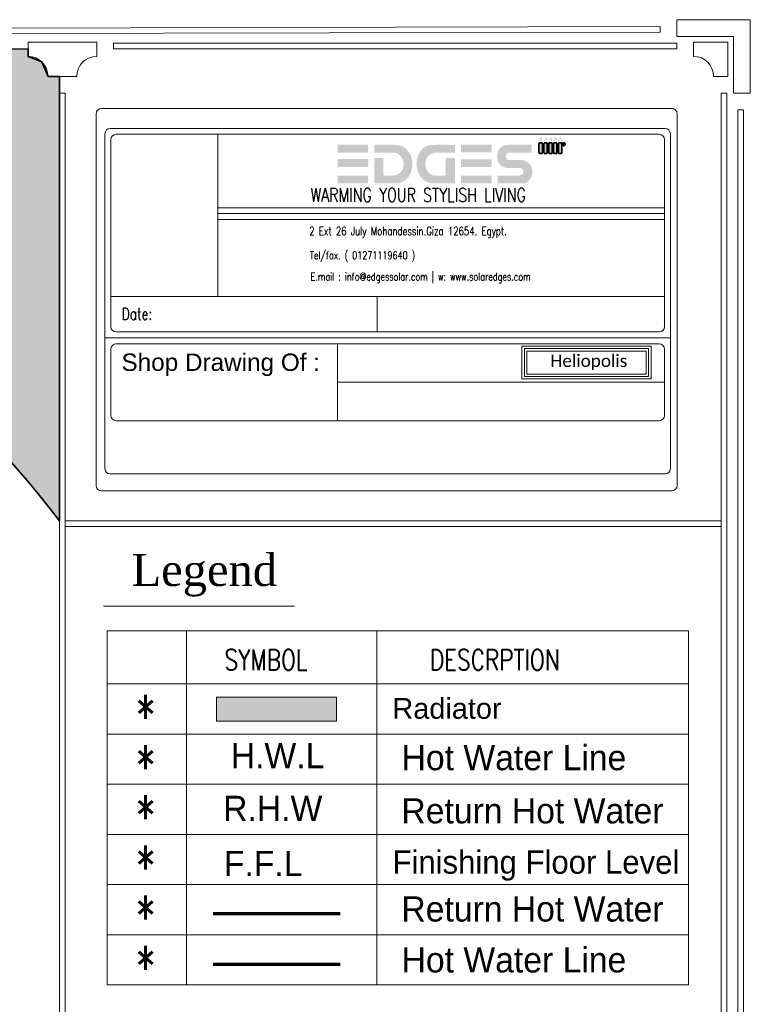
# Model space of a CAD drawing. Header units: metres. Extents: x -710577 to 709766, y -710660 to 709683.
# Tile 55 of 70: x -410.92 to -404.32, y -462.52 to -453.63. Entities that reach past the tile are written whole.
import ezdxf
from ezdxf.enums import TextEntityAlignment as Align

# ---------------------------------------------------------------- set-up
doc = ezdxf.new("R2010")
doc.units = ezdxf.units.M
doc.header["$LTSCALE"] = 50
doc.header["$MEASUREMENT"] = 0
doc.layers.add('500 LEGEND$0$A-TXT-35', color=3, linetype='Continuous', lineweight=35)
doc.layers.add('Samrt Heat', color=1, linetype='Continuous')
doc.styles.add('ARABY', font='xarb.shx')
doc.styles.add('Century Gothic', font='GOTHIC.TTF')
doc.styles.add('HPB06', font='romans.shx', dxfattribs={"width": 0.7})
doc.styles.add('SIMPLEX', font='SIMPLEX.SHX', dxfattribs={"width": 0.8, "height": 250})
doc.styles.get("Standard").update_dxf_attribs({"font": 'arial.ttf'})
doc.styles.add('TIMES', font='times.ttf')
doc.styles.add('TITLE-1', font='ROMANC.SHX', dxfattribs={"width": 0.75})

msp = doc.modelspace()

# ---------------------------------------------------------------- hatches: boundary and pattern name
at = {"lineweight": 0, "ltscale": 1000}
h = msp.add_hatch(color=256, dxfattribs=at)
h.dxf.hatch_style = 1
h.set_gradient(color1=(255, 0, 0), one_color=1, tint=1, name='CYLINDER')
h.paths.add_polyline_path([(-409.146987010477, -459.9672499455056), (-408.0630218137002, -459.9672499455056), (-408.0630218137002, -459.7504569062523), (-409.146987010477, -459.7504569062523)])
at = {"layer": '500 LEGEND$0$A-TXT-35'}
h = msp.add_hatch(color=1, dxfattribs=at)
h.dxf.hatch_style = 1
edge = h.paths.add_edge_path()
edge.add_line((-410.5631943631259, -454.1382918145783), (-410.6678424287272, -454.1382918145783))
edge.add_line((-410.6678424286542, -454.1382918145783), (-410.7239760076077, -454.0075043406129))
edge.add_line((-410.7239760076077, -454.0075043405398), (-410.8482722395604, -453.957862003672))
edge.add_line((-410.8482722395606, -453.9578620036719), (-410.8482722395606, -453.8892968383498))
edge.add_line((-410.8482722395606, -453.8892968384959), (-419.0737992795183, -453.9124420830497))
edge.add_arc((-419.1830210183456, -464.7873742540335), 10.87548063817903, 37.5715314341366, 89.4245725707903, ccw=False)
edge.add_line((-410.5631943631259, -458.1560344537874), (-410.5631943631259, -454.1382918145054))
h = msp.add_hatch(color=1, dxfattribs=at)
h.dxf.hatch_style = 1
h.paths.add_polyline_path([(-406.2010811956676, -454.7447077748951, 0.2419590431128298), (-406.2047255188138, -454.7386047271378, 0.007460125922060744), (-406.2281611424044, -454.7385788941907, 0.2942628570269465), (-406.2321100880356, -454.7454035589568), (-406.2321100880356, -454.8288426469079, 0.2684627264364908), (-406.2281611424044, -454.8349715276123, 0.007460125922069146), (-406.2047255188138, -454.8349456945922, 0.2419590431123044), (-406.2010811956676, -454.8288426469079)])
h.paths.add_polyline_path([(-406.1569941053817, -454.7447077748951, 0.2419590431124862), (-406.1606384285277, -454.7386047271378, 0.007460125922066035), (-406.1840740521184, -454.7385788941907, 0.2942628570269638), (-406.1880229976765, -454.7454035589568), (-406.1880229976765, -454.8288426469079, 0.2684627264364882), (-406.1840740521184, -454.8349715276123, 0.007460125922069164), (-406.1606384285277, -454.8349456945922, 0.2419590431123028), (-406.1569941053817, -454.8288426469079)])
h.paths.add_polyline_path([(-406.1132116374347, -454.7447077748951, 0.241959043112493), (-406.1168559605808, -454.7386047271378, 0.007460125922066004), (-406.1402915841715, -454.7385788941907, 0.2942628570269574), (-406.1442405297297, -454.7454035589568), (-406.1442405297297, -454.8288426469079, 0.2684627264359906), (-406.1402915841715, -454.8349715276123, 0.007460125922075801), (-406.1168559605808, -454.8349456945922, 0.2419590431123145), (-406.1132116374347, -454.8288426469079)])
h.paths.add_polyline_path([(-406.0702815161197, -454.7447077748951, 0.241959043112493), (-406.0739258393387, -454.7386047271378, 0.007460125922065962), (-406.0973614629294, -454.7385788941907, 0.2942628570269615), (-406.1013104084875, -454.7454035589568), (-406.1013104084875, -454.8288426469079, 0.2684627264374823), (-406.0973614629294, -454.8349715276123, 0.007460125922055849), (-406.0739258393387, -454.8349456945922, 0.2419590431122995), (-406.0702815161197, -454.8288426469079)])
h.paths.add_polyline_path([(-406.0248178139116, -454.7447077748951, 0.2419590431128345), (-406.0284621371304, -454.7386047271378, 0.007460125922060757), (-406.0518977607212, -454.7385788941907, 0.2942628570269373), (-406.0558467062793, -454.7454035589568), (-406.0558467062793, -454.8288426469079, 0.2684627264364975), (-406.0518977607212, -454.8349715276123, 0.00746012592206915), (-406.0284621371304, -454.8349456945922, 0.2419590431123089), (-406.0248178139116, -454.8288426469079)])
h.paths.add_polyline_path([(-406.0145583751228, -454.7381655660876), (-406.0145583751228, -454.7645313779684, 1.381613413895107)])
h.paths.add_polyline_path([(-406.0326534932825, -454.6958575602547, -0.1021289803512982), (-406.0343848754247, -454.6847563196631, -0.2592534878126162), (-406.0398476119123, -454.6911947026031, 0.4086357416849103), (-406.0471355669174, -454.6989930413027, 0.001163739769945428), (-406.0469557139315, -454.7057516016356, -0.3009393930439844), (-406.0492156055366, -454.7093908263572, -0.840465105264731), (-406.0524676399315, -454.7046717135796, 0.1776207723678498), (-406.0561516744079, -454.7107761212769, 0.5525941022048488), (-406.0448983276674, -454.719374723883, -0.3086775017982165), (-406.0449695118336, -454.7114090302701, 0.05848624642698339), (-406.0412082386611, -454.704059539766, -0.2927815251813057), (-406.0376111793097, -454.7110667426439, -0.1382330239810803), (-406.0340219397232, -454.7194430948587, 0.8297623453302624), (-406.0306526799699, -454.7216864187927, 0.3341058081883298), (-406.0246148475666, -454.7098719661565, 0.09025619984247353)])
h.paths.add_polyline_path([(-406.0781171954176, -454.6958575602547, -0.1021289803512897), (-406.079848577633, -454.6847563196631, -0.2592534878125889), (-406.0853113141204, -454.6911947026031, 0.4086357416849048), (-406.0925992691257, -454.6989930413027, 0.001163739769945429), (-406.0924194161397, -454.7057516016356, -0.3009393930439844), (-406.0946793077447, -454.7093908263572, -0.8404651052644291), (-406.0979313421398, -454.7046717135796, 0.177620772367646), (-406.1016153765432, -454.7107761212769, 0.5525941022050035), (-406.0903620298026, -454.719374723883, -0.3086775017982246), (-406.090433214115, -454.7114090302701, 0.05848624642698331), (-406.0866719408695, -454.704059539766, -0.2927815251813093), (-406.083074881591, -454.7110667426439, -0.138233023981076), (-406.0794856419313, -454.7194430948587, 0.8297623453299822), (-406.0761163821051, -454.7216864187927, 0.3341058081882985), (-406.0700785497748, -454.7098719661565, 0.09025619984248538)])
h.paths.add_polyline_path([(-406.1210473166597, -454.6958575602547, -0.1021289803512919), (-406.122778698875, -454.6847563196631, -0.2592534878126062), (-406.1282414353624, -454.6911947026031, 0.4086357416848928), (-406.1355293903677, -454.6989930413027, 0.001163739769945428), (-406.1353495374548, -454.7057516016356, -0.3009393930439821), (-406.1376094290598, -454.7093908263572, -0.8404651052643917), (-406.1408614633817, -454.7046717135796, 0.1776207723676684), (-406.1445454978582, -454.7107761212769, 0.5525941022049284), (-406.1332921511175, -454.719374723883, -0.3086775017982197), (-406.133363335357, -454.7114090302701, 0.05848624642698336), (-406.1296020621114, -454.704059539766, -0.292781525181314), (-406.1260050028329, -454.7110667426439, -0.1382330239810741), (-406.1224157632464, -454.7194430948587, 0.8297623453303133), (-406.1190465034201, -454.7216864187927, 0.3341058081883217), (-406.1130086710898, -454.7098719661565, 0.09025619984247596)])
h.paths.add_polyline_path([(-406.1648297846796, -454.6958575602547, -0.1021289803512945), (-406.1665611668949, -454.6847563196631, -0.2592534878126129), (-406.1720239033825, -454.6911947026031, 0.4086357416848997), (-406.1793118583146, -454.6989930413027, 0.001163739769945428), (-406.1791320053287, -454.7057516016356, -0.3009393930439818), (-406.1813918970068, -454.7093908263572, -0.8404651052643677), (-406.1846439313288, -454.7046717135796, 0.1776207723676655), (-406.1883279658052, -454.7107761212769, 0.5525941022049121), (-406.1770746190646, -454.719374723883, -0.308677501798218), (-406.1771458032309, -454.7114090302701, 0.05848624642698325), (-406.1733845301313, -454.704059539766, -0.2927815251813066), (-406.16978747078, -454.7110667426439, -0.1382330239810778), (-406.1661982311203, -454.7194430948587, 0.8297623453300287), (-406.162828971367, -454.7216864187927, 0.3341058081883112), (-406.1567911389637, -454.7098719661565, 0.09025619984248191)])
h.paths.add_polyline_path([(-406.2089168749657, -454.6958575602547, -0.1021289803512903), (-406.2106482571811, -454.6847563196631, -0.2592534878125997), (-406.2161109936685, -454.6911947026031, 0.4086357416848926), (-406.2233989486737, -454.6989930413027, 0.001163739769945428), (-406.2232190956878, -454.7057516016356, -0.3009393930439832), (-406.2254789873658, -454.7093908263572, -0.8404651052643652), (-406.2287310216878, -454.7046717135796, 0.1776207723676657), (-406.2324150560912, -454.7107761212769, 0.55259410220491), (-406.2211617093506, -454.719374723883, -0.3086775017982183), (-406.22123289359, -454.7114090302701, 0.05848624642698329), (-406.2174716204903, -454.704059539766, -0.2927815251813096), (-406.2138745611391, -454.7110667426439, -0.1382330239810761), (-406.2102853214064, -454.7194430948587, 0.8297623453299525), (-406.206916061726, -454.7216864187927, 0.3341058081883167), (-406.2008782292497, -454.7098719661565, 0.09025619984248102)])
h = msp.add_hatch(color=1, dxfattribs=at)
h.dxf.hatch_style = 1
edge = h.paths.add_edge_path()
edge.add_spline(control_points=[(-407.3829965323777, -454.9843562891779), (-407.3504867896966, -454.8661503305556), (-407.4215176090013, -454.7503789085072), (-407.5523208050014, -454.7552195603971)], knot_values=[14, 14, 14, 14, 15, 15, 15, 15], degree=3, periodic=0)
edge.add_spline(control_points=[(-407.5523208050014, -454.7552195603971), (-407.6020601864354, -454.7570602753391), (-407.6519249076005, -454.7554867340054), (-407.7017324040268, -454.755550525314)], knot_values=[13, 13, 13, 13, 14, 14, 14, 14], degree=3, periodic=0)
edge.add_spline(control_points=[(-407.7017324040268, -454.755550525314), (-407.7078017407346, -454.755558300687), (-407.7138704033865, -454.7560727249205), (-407.7205917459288, -454.7563824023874)], knot_values=[12, 12, 12, 12, 13, 13, 13, 13], degree=3, periodic=0)
edge.add_spline(control_points=[(-407.7205917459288, -454.7563824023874), (-407.7205917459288, -454.7805503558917), (-407.7205917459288, -454.8033081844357), (-407.7205917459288, -454.8273211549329)], knot_values=[11, 11, 11, 11, 12, 12, 12, 12], degree=3, periodic=0)
edge.add_spline(control_points=[(-407.7205917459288, -454.8273211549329), (-407.7130188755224, -454.8273211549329), (-407.706841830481, -454.8273208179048), (-407.7006647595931, -454.8273212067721)], knot_values=[10, 10, 10, 10, 11, 11, 11, 11], degree=3, periodic=0)
edge.add_spline(control_points=[(-407.7006647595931, -454.8273212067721), (-407.6480272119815, -454.8273245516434), (-407.5953868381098, -454.8270533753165), (-407.5427546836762, -454.8275881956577)], knot_values=[9, 9, 9, 9, 10, 10, 10, 10], degree=3, periodic=0)
edge.add_spline(control_points=[(-407.5427546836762, -454.8275881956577), (-407.5334342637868, -454.8276829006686), (-407.5225988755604, -454.8286946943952), (-407.5151061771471, -454.8334487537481)], knot_values=[8, 8, 8, 8, 9, 9, 9, 9], degree=3, periodic=0)
edge.add_spline(control_points=[(-407.5151061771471, -454.8334487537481), (-407.4765817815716, -454.8578923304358), (-407.4515345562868, -454.8912529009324), (-407.4537363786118, -454.939346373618)], knot_values=[7, 7, 7, 7, 8, 8, 8, 8], degree=3, periodic=0)
edge.add_spline(control_points=[(-407.4537363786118, -454.939346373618), (-407.4562079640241, -454.9933335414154), (-407.4996688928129, -455.0345292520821), (-407.5530410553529, -455.034549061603)], knot_values=[6, 6, 6, 6, 7, 7, 7, 7], degree=3, periodic=0)
edge.add_spline(control_points=[(-407.5530410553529, -455.034549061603), (-407.575114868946, -455.0345572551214), (-407.5972279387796, -455.0337497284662), (-407.6192485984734, -455.034831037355)], knot_values=[5, 5, 5, 5, 6, 6, 6, 6], degree=3, periodic=0)
edge.add_spline(control_points=[(-407.6192485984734, -455.034831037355), (-407.6337161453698, -455.0355414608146), (-407.6390944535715, -455.0317495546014), (-407.6386679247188, -455.0161589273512)], knot_values=[4, 4, 4, 4, 5, 5, 5, 5], degree=3, periodic=0)
edge.add_spline(control_points=[(-407.6386679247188, -455.0161589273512), (-407.6375538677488, -454.9754378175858), (-407.6382968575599, -454.9346659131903), (-407.6382992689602, -454.893914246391)], knot_values=[3, 3, 3, 3, 4, 4, 4, 4], degree=3, periodic=0)
edge.add_spline(control_points=[(-407.6382992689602, -454.893914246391), (-407.6382996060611, -454.8879366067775), (-407.6382992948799, -454.8819589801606), (-407.6382992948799, -454.8756866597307)], knot_values=[2, 2, 2, 2, 3, 3, 3, 3], degree=3, periodic=0)
edge.add_spline(control_points=[(-407.6382992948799, -454.8756866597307), (-407.667262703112, -454.8756866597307), (-407.693598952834, -454.8756866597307), (-407.7209543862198, -454.8756866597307)], knot_values=[1, 1, 1, 1, 2, 2, 2, 2], degree=3, periodic=0)
edge.add_spline(control_points=[(-407.7209543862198, -454.8756866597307), (-407.7209543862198, -454.9523520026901), (-407.7209543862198, -455.0278800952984), (-407.7209543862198, -455.105209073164)], knot_values=[0, 0, 0, 0, 1, 1, 1, 1], degree=3, periodic=0)
edge.add_spline(control_points=[(-407.7209543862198, -455.105209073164), (-407.6489587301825, -455.105209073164), (-407.5788184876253, -455.105233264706), (-407.5086784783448, -455.105134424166)], knot_values=[17, 17, 17, 17, 18, 18, 18, 18], degree=3, periodic=0)
edge.add_spline(control_points=[(-407.5086784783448, -455.105134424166), (-407.5053367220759, -455.1051297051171), (-407.5019478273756, -455.1042331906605), (-407.4986628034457, -455.103420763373)], knot_values=[16, 16, 16, 16, 17, 17, 17, 17], degree=3, periodic=0)
edge.add_spline(control_points=[(-407.4986628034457, -455.103420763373), (-407.4353876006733, -455.0877717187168), (-407.3994915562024, -455.0443325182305), (-407.3829965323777, -454.9843562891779)], knot_values=[15, 15, 15, 15, 16, 16, 16, 16], degree=3, periodic=0)
edge = h.paths.add_edge_path()
edge.add_spline(control_points=[(-407.7756427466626, -455.1059769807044), (-407.7756427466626, -455.0813929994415), (-407.7756427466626, -455.0590988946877), (-407.7756427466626, -455.0368192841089)], knot_values=[2, 2, 2, 2, 3, 3, 3, 3], degree=3, periodic=0)
edge.add_spline(control_points=[(-407.7756427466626, -455.0368192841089), (-407.7780262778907, -455.0359609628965), (-407.7795612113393, -455.0349264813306), (-407.7810979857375, -455.0349237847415)], knot_values=[1, 1, 1, 1, 2, 2, 2, 2], degree=3, periodic=0)
edge.add_spline(control_points=[(-407.7810979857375, -455.0349237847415), (-407.8715677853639, -455.0347643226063), (-407.9620377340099, -455.034690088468), (-408.0525076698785, -455.0346076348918)], knot_values=[0, 0, 0, 0, 1, 1, 1, 1], degree=3, periodic=0)
edge.add_spline(control_points=[(-408.0525076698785, -455.0346076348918), (-408.0525076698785, -455.0583974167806), (-408.0525076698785, -455.0821871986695), (-408.0525076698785, -455.1059769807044)], knot_values=[4, 4, 4, 4, 5, 5, 5, 5], degree=3, periodic=0)
edge.add_spline(control_points=[(-408.0525076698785, -455.1059769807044), (-407.9605265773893, -455.1059769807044), (-407.8685454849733, -455.1059769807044), (-407.7756427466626, -455.1059769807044)], knot_values=[3, 3, 3, 3, 4, 4, 4, 4], degree=3, periodic=0)
edge = h.paths.add_edge_path()
edge.add_spline(control_points=[(-407.7747023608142, -454.9481508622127), (-407.7748705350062, -454.9279696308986), (-407.7747464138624, -454.907785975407), (-407.7747464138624, -454.8850718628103)], knot_values=[1, 1, 1, 1, 2, 2, 2, 2], degree=3, periodic=0)
edge.add_spline(control_points=[(-407.7747464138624, -454.8850718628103), (-407.8686211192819, -454.8850718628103), (-407.9605643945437, -454.8850718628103), (-408.0525076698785, -454.8850718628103)], knot_values=[0, 0, 0, 0, 1, 1, 1, 1], degree=3, periodic=0)
edge.add_spline(control_points=[(-408.0525076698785, -454.8850718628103), (-408.0525076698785, -454.9099944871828), (-408.0525076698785, -454.9349171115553), (-408.0525076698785, -454.959839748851)], knot_values=[5, 5, 5, 5, 6, 6, 6, 6], degree=3, periodic=0)
edge.add_spline(control_points=[(-408.0525076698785, -454.959839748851), (-408.0457906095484, -454.9593499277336), (-408.0390740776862, -454.9584424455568), (-408.0323564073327, -454.95843394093)], knot_values=[4, 4, 4, 4, 5, 5, 5, 5], degree=3, periodic=0)
edge.add_spline(control_points=[(-408.0323564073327, -454.95843394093), (-407.9520986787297, -454.9583322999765), (-407.8718406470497, -454.9584258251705), (-407.7915831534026, -454.9582558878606)], knot_values=[3, 3, 3, 3, 4, 4, 4, 4], degree=3, periodic=0)
edge.add_spline(control_points=[(-407.7915831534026, -454.9582558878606), (-407.7843954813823, -454.9582406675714), (-407.774592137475, -454.9613773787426), (-407.7747023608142, -454.9481508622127)], knot_values=[2, 2, 2, 2, 3, 3, 3, 3], degree=3, periodic=0)
edge = h.paths.add_edge_path()
edge.add_spline(control_points=[(-407.7756184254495, -454.8272966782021), (-407.7756184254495, -454.8026648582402), (-407.7756184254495, -454.7803407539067), (-407.7756184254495, -454.7559273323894)], knot_values=[1, 1, 1, 1, 2, 2, 2, 2], degree=3, periodic=0)
edge.add_spline(control_points=[(-407.7756184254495, -454.7559273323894), (-407.8685210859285, -454.7559273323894), (-407.960514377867, -454.7559273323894), (-408.0525076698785, -454.7559273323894)], knot_values=[0, 0, 0, 0, 1, 1, 1, 1], degree=3, periodic=0)
edge.add_spline(control_points=[(-408.0525076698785, -454.7559273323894), (-408.0525076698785, -454.7797171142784), (-408.0525076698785, -454.8035068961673), (-408.0525076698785, -454.8272966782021)], knot_values=[3, 3, 3, 3, 4, 4, 4, 4], degree=3, periodic=0)
edge.add_spline(control_points=[(-408.0525076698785, -454.8272966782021), (-407.96050001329, -454.8272966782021), (-407.8684923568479, -454.8272966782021), (-407.7756184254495, -454.8272966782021)], knot_values=[2, 2, 2, 2, 3, 3, 3, 3], degree=3, periodic=0)
edge = h.paths.add_edge_path()
edge.add_spline(control_points=[(-407.2045592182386, -455.0256525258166), (-407.2429016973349, -455.0046340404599), (-407.2660867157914, -454.9542122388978), (-407.2578466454, -454.9114671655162)], knot_values=[11, 11, 11, 11, 12, 12, 12, 12], degree=3, periodic=0)
edge.add_spline(control_points=[(-407.2578466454, -454.9114671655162), (-407.2478984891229, -454.8598610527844), (-407.2088793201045, -454.827333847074), (-407.1568870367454, -454.827324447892)], knot_values=[10, 10, 10, 10, 11, 11, 11, 11], degree=3, periodic=0)
edge.add_spline(control_points=[(-407.1568870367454, -454.827324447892), (-407.1076139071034, -454.8273155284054), (-407.0583406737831, -454.8273598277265), (-407.0090677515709, -454.8272742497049)], knot_values=[9, 9, 9, 9, 10, 10, 10, 10], degree=3, periodic=0)
edge.add_spline(control_points=[(-407.0090677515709, -454.8272742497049), (-407.0031334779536, -454.8272639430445), (-406.9972003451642, -454.8265886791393), (-406.9913556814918, -454.8262271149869)], knot_values=[8, 8, 8, 8, 9, 9, 9, 9], degree=3, periodic=0)
edge.add_spline(control_points=[(-406.9913556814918, -454.8262271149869), (-406.9913556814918, -454.8018389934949), (-406.9913556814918, -454.7794810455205), (-406.9913556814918, -454.7576324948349)], knot_values=[7, 7, 7, 7, 8, 8, 8, 8], degree=3, periodic=0)
edge.add_spline(control_points=[(-406.9913556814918, -454.7576324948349), (-407.0627760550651, -454.7576324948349), (-407.13315315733, -454.7538965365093), (-407.2029250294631, -454.7587899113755)], knot_values=[6, 6, 6, 6, 7, 7, 7, 7], degree=3, periodic=0)
edge.add_spline(control_points=[(-407.2029250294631, -454.7587899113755), (-407.2609202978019, -454.762857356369), (-407.3022568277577, -454.7980696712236), (-407.3234139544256, -454.8529517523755)], knot_values=[5, 5, 5, 5, 6, 6, 6, 6], degree=3, periodic=0)
edge.add_spline(control_points=[(-407.3234139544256, -454.8529517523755), (-407.3424333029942, -454.9022881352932), (-407.3427091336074, -454.9526478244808), (-407.3239188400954, -455.0023975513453)], knot_values=[4, 4, 4, 4, 5, 5, 5, 5], degree=3, periodic=0)
edge.add_spline(control_points=[(-407.3239188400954, -455.0023975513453), (-407.3034118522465, -455.0566924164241), (-407.2527952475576, -455.1099518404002), (-407.1744468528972, -455.106240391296)], knot_values=[3, 3, 3, 3, 4, 4, 4, 4], degree=3, periodic=0)
edge.add_spline(control_points=[(-407.1744468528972, -455.106240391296), (-407.1196331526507, -455.1036438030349), (-407.064597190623, -455.1057644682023), (-407.0096604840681, -455.1056989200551)], knot_values=[2, 2, 2, 2, 3, 3, 3, 3], degree=3, periodic=0)
edge.add_spline(control_points=[(-407.0096604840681, -455.1056989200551), (-407.0036551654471, -455.1056917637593), (-406.9976505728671, -455.1051596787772), (-406.9912248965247, -455.1048508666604)], knot_values=[1, 1, 1, 1, 2, 2, 2, 2], degree=3, periodic=0)
edge.add_spline(control_points=[(-406.9912248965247, -455.1048508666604), (-406.9912248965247, -455.0276555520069), (-406.9912248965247, -454.9520705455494), (-406.9912248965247, -454.8745511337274)], knot_values=[0, 0, 0, 0, 1, 1, 1, 1], degree=3, periodic=0)
edge.add_spline(control_points=[(-406.9912248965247, -454.8745511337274), (-407.0131930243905, -454.8745511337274), (-407.0340916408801, -454.8755655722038), (-407.0548376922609, -454.8742231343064)], knot_values=[17, 17, 17, 17, 18, 18, 18, 18], degree=3, periodic=0)
edge.add_spline(control_points=[(-407.0548376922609, -454.8742231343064), (-407.0708061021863, -454.8731898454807), (-407.0749481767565, -454.878971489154), (-407.0746027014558, -454.8942702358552)], knot_values=[16, 16, 16, 16, 17, 17, 17, 17], degree=3, periodic=0)
edge.add_spline(control_points=[(-407.0746027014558, -454.8942702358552), (-407.0736693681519, -454.9355931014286), (-407.0742644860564, -454.9769512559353), (-407.0743297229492, -455.0182952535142)], knot_values=[15, 15, 15, 15, 16, 16, 16, 16], degree=3, periodic=0)
edge.add_spline(control_points=[(-407.0743297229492, -455.0182952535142), (-407.074342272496, -455.0261876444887), (-407.0731229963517, -455.0347115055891), (-407.0856216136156, -455.0345713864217)], knot_values=[14, 14, 14, 14, 15, 15, 15, 15], degree=3, periodic=0)
edge.add_spline(control_points=[(-407.0856216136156, -455.0345713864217), (-407.1167656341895, -455.0342220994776), (-407.1479347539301, -455.0349345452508), (-407.1790492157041, -455.0338928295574)], knot_values=[13, 13, 13, 13, 14, 14, 14, 14], degree=3, periodic=0)
edge.add_spline(control_points=[(-407.1790492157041, -455.0338928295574), (-407.1876706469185, -455.0336041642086), (-407.1968123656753, -455.0298991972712), (-407.2045592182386, -455.0256525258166)], knot_values=[12, 12, 12, 12, 13, 13, 13, 13], degree=3, periodic=0)
edge = h.paths.add_edge_path()
edge.add_spline(control_points=[(-406.6606634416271, -455.1042454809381), (-406.6606634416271, -455.0808703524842), (-406.6606634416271, -455.0589989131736), (-406.6606634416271, -455.0361252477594)], knot_values=[0, 0, 0, 0, 1, 1, 1, 1], degree=3, periodic=0)
edge.add_spline(control_points=[(-406.6606634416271, -455.0361252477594), (-406.7536930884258, -455.0361252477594), (-406.8448435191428, -455.0361252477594), (-406.9357262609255, -455.0361252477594)], knot_values=[3, 3, 3, 3, 4, 4, 4, 4], degree=3, periodic=0)
edge.add_spline(control_points=[(-406.9357262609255, -455.0361252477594), (-406.9357262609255, -455.0600087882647), (-406.9357262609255, -455.082291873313), (-406.9357262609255, -455.1042454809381)], knot_values=[2, 2, 2, 2, 3, 3, 3, 3], degree=3, periodic=0)
edge.add_spline(control_points=[(-406.9357262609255, -455.1042454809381), (-406.8431798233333, -455.1042454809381), (-406.7520121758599, -455.1042454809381), (-406.6606634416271, -455.1042454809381)], knot_values=[1, 1, 1, 1, 2, 2, 2, 2], degree=3, periodic=0)
edge = h.paths.add_edge_path()
edge.add_spline(control_points=[(-406.6610201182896, -454.9570660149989), (-406.6610201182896, -454.9330102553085), (-406.6610201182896, -454.9101400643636), (-406.6610201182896, -454.8869557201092)], knot_values=[2, 2, 2, 2, 3, 3, 3, 3], degree=3, periodic=0)
edge.add_spline(control_points=[(-406.6610201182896, -454.8869557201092), (-406.7533607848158, -454.8869557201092), (-406.84461057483, -454.8869557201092), (-406.9362357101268, -454.8869557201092)], knot_values=[1, 1, 1, 1, 2, 2, 2, 2], degree=3, periodic=0)
edge.add_spline(control_points=[(-406.9362357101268, -454.8869557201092), (-406.9362357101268, -454.9108915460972), (-406.9362357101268, -454.9333288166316), (-406.9362357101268, -454.9570660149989)], knot_values=[0, 0, 0, 0, 1, 1, 1, 1], degree=3, periodic=0)
edge.add_spline(control_points=[(-406.9362357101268, -454.9570660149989), (-406.8440776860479, -454.9570660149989), (-406.7527797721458, -454.9570660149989), (-406.6610201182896, -454.9570660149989)], knot_values=[3, 3, 3, 3, 4, 4, 4, 4], degree=3, periodic=0)
edge = h.paths.add_edge_path()
edge.add_spline(control_points=[(-406.660812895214, -454.7567975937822), (-406.7528793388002, -454.7567975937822), (-406.8440690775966, -454.7567975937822), (-406.9361500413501, -454.7567975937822)], knot_values=[3, 3, 3, 3, 4, 4, 4, 4], degree=3, periodic=0)
edge.add_spline(control_points=[(-406.9361500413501, -454.7567975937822), (-406.9361500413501, -454.7804027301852), (-406.9361500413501, -454.8027216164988), (-406.9361500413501, -454.8261418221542)], knot_values=[2, 2, 2, 2, 3, 3, 3, 3], degree=3, periodic=0)
edge.add_spline(control_points=[(-406.9361500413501, -454.8261418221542), (-406.8439869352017, -454.8261418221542), (-406.7527752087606, -454.8261418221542), (-406.660812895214, -454.8261418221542)], knot_values=[1, 1, 1, 1, 2, 2, 2, 2], degree=3, periodic=0)
edge.add_spline(control_points=[(-406.660812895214, -454.8261418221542), (-406.660812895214, -454.8026181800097), (-406.660812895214, -454.780280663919), (-406.660812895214, -454.7567975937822)], knot_values=[0, 0, 0, 0, 1, 1, 1, 1], degree=3, periodic=0)
edge = h.paths.add_edge_path()
edge.add_spline(control_points=[(-406.2961134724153, -454.9713400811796), (-406.3080764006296, -454.9246061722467), (-406.3456892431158, -454.8954434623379), (-406.3955585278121, -454.8948584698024)], knot_values=[16, 16, 16, 16, 17, 17, 17, 17], degree=3, periodic=0)
edge.add_spline(control_points=[(-406.3955585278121, -454.8948584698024), (-406.4289718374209, -454.8944665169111), (-406.4623933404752, -454.8948192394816), (-406.495810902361, -454.8947293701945)], knot_values=[15, 15, 15, 15, 16, 16, 16, 16], degree=3, periodic=0)
edge.add_spline(control_points=[(-406.495810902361, -454.8947293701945), (-406.5190383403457, -454.8946669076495), (-406.5308607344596, -454.8831115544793), (-406.5306271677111, -454.8609646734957)], knot_values=[14, 14, 14, 14, 15, 15, 15, 15], degree=3, periodic=0)
edge.add_spline(control_points=[(-406.5306271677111, -454.8609646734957), (-406.5303797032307, -454.8374930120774), (-406.5201386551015, -454.8273661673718), (-406.4962731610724, -454.8273422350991)], knot_values=[13, 13, 13, 13, 14, 14, 14, 14], degree=3, periodic=0)
edge.add_spline(control_points=[(-406.4962731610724, -454.8273422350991), (-406.4368008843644, -454.8272825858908), (-406.3773285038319, -454.8273210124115), (-406.3178562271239, -454.8273200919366)], knot_values=[12, 12, 12, 12, 13, 13, 13, 13], degree=3, periodic=0)
edge.add_spline(control_points=[(-406.3178562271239, -454.8273200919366), (-406.3112689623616, -454.8273199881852), (-406.3046818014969, -454.8273200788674), (-406.2972611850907, -454.8273200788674)], knot_values=[11, 11, 11, 11, 12, 12, 12, 12], degree=3, periodic=0)
edge.add_spline(control_points=[(-406.2972611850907, -454.8273200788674), (-406.2972611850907, -454.8025864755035), (-406.2972611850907, -454.7802511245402), (-406.2972611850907, -454.7584476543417)], knot_values=[10, 10, 10, 10, 11, 11, 11, 11], degree=3, periodic=0)
edge.add_spline(control_points=[(-406.2972611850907, -454.7584476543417), (-406.2992336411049, -454.7573522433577), (-406.3001917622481, -454.7563543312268), (-406.3011498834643, -454.7563543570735)], knot_values=[9, 9, 9, 9, 10, 10, 10, 10], degree=3, periodic=0)
edge.add_spline(control_points=[(-406.3011498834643, -454.7563543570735), (-406.3747475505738, -454.7563562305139), (-406.4484657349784, -454.7538892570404), (-406.5219022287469, -454.7573673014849)], knot_values=[8, 8, 8, 8, 9, 9, 9, 9], degree=3, periodic=0)
edge.add_spline(control_points=[(-406.5219022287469, -454.7573673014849), (-406.5747043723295, -454.7598680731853), (-406.6134660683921, -454.8126076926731), (-406.610206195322, -454.8680530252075)], knot_values=[7, 7, 7, 7, 8, 8, 8, 8], degree=3, periodic=0)
edge.add_spline(control_points=[(-406.610206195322, -454.8680530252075), (-406.6067346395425, -454.9271003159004), (-406.5671998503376, -454.9661716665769), (-406.5104091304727, -454.9664494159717)], knot_values=[6, 6, 6, 6, 7, 7, 7, 7], degree=3, periodic=0)
edge.add_spline(control_points=[(-406.5104091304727, -454.9664494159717), (-406.4758593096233, -454.9666183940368), (-406.4413063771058, -454.9667033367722), (-406.4067584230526, -454.966405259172)], knot_values=[5, 5, 5, 5, 6, 6, 6, 6], degree=3, periodic=0)
edge.add_spline(control_points=[(-406.4067584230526, -454.966405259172), (-406.3930016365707, -454.9662865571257), (-406.3825595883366, -454.9707723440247), (-406.3762749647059, -454.9835568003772)], knot_values=[4, 4, 4, 4, 5, 5, 5, 5], degree=3, periodic=0)
edge.add_spline(control_points=[(-406.3762749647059, -454.9835568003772), (-406.3640951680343, -455.0083337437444), (-406.3798951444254, -455.0343161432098), (-406.4078812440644, -455.0344510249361)], knot_values=[3, 3, 3, 3, 4, 4, 4, 4], degree=3, periodic=0)
edge.add_spline(control_points=[(-406.4078812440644, -455.0344510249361), (-406.4667857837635, -455.0347348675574), (-406.525692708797, -455.034546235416), (-406.5845985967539, -455.0345513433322)], knot_values=[2, 2, 2, 2, 3, 3, 3, 3], degree=3, periodic=0)
edge.add_spline(control_points=[(-406.5845985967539, -455.0345513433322), (-406.591199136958, -455.0345519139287), (-406.5977995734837, -455.0345513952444), (-406.6053870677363, -455.0345513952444)], knot_values=[1, 1, 1, 1, 2, 2, 2, 2], degree=3, periodic=0)
edge.add_spline(control_points=[(-406.6053870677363, -455.0345513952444), (-406.6053870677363, -455.0591525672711), (-406.6053870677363, -455.0815281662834), (-406.6053870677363, -455.1042285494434)], knot_values=[0, 0, 0, 0, 1, 1, 1, 1], degree=3, periodic=0)
edge.add_spline(control_points=[(-406.6053870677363, -455.1042285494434), (-406.6022129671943, -455.1048363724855), (-406.6000711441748, -455.1056033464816), (-406.5979286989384, -455.1056052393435)], knot_values=[20, 20, 20, 20, 21, 21, 21, 21], degree=3, periodic=0)
edge.add_spline(control_points=[(-406.5979286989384, -455.1056052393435), (-406.5225975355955, -455.1056717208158), (-406.4472640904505, -455.10594143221), (-406.371938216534, -455.1053142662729)], knot_values=[19, 19, 19, 19, 20, 20, 20, 20], degree=3, periodic=0)
edge.add_spline(control_points=[(-406.371938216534, -455.1053142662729), (-406.362780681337, -455.1052380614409), (-406.3527969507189, -455.1018382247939), (-406.3446752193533, -455.0973201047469)], knot_values=[18, 18, 18, 18, 19, 19, 19, 19], degree=3, periodic=0)
edge.add_spline(control_points=[(-406.3446752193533, -455.0973201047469), (-406.3051613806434, -455.0753385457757), (-406.2838906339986, -455.0190890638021), (-406.2961134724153, -454.9713400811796)], knot_values=[17, 17, 17, 17, 18, 18, 18, 18], degree=3, periodic=0)

# ---------------------------------------------------------------- linework, layer by layer
at = {"lineweight": 0}
for p, q in [((-410.2338463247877, -454.4763765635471), (-410.2338463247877, -457.8352490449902)), ((-410.1856700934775, -454.4282003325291), (-405.0322112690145, -454.4282003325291)), ((-404.9840350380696, -454.4763765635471), (-404.9840350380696, -457.8352490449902)), ((-405.0934844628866, -454.6084888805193), (-410.1054537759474, -454.6084888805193)), ((-410.1536300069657, -454.6566651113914), (-410.1536300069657, -457.6833045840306)), ((-410.1001524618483, -456.1271544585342), (-410.1001524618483, -454.7101426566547)), ((-410.0519762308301, -454.6619664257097), (-409.124493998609, -454.6619664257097)), ((-409.1337106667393, -454.6619664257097), (-409.1337106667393, -455.3249912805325)), ((-409.1337106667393, -454.6619664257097), (-409.1337106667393, -456.1271544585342)), ((-405.1469620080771, -454.6619664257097), (-409.124493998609, -454.6619664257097)), ((-405.098785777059, -456.3998434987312), (-405.098785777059, -454.7101426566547)), ((-405.0453082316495, -457.6833045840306), (-405.0453082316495, -454.6566651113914)), ((-409.1337106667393, -455.3249912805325), (-405.098785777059, -455.3249912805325)), ((-409.1337106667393, -455.3784688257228), (-405.098785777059, -455.3784688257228)), ((-409.1337106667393, -455.8597667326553), (-409.1337106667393, -455.4319463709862)), ((-409.1337106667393, -455.4319463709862), (-405.098785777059, -455.4319463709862)), ((-410.1001524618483, -456.1271544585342), (-410.1001524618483, -456.3998434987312)), ((-405.098785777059, -456.1271544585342), (-410.1001524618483, -456.1271544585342)), ((-407.6936629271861, -456.4480197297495), (-407.6936629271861, -456.1271544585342)), ((-410.1536300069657, -456.5014972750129), (-405.0453082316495, -456.5014972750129)), ((-410.0519762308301, -456.4480197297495), (-405.1469620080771, -456.4480197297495)), ((-410.1001524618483, -456.6031510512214), (-410.1001524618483, -457.2020066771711)), ((-405.1469620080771, -456.5549748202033), (-410.0519762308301, -456.5549748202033)), ((-408.054120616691, -457.2501829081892), (-408.054120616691, -456.5549748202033)), ((-405.098785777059, -456.6031510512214), (-405.098785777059, -457.2020066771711)), ((-408.054120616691, -456.9025788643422), (-405.098785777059, -456.9025788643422)), ((-410.0519762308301, -457.2501829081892), (-405.1469620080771, -457.2501829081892)), ((-410.1054537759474, -457.7314808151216), (-405.0934844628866, -457.7314808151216)), ((-410.1856700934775, -457.8834252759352), (-405.0322112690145, -457.8834252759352)), ((-404.8800173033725, -459.150076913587), (-410.1335394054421, -459.150076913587)), ((-410.1335394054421, -459.150076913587), (-410.1335394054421, -462.3503341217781)), ((-409.4173736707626, -459.150076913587), (-409.4173736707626, -462.3503341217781)), ((-407.6974084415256, -459.150076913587), (-407.6974084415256, -462.3503341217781)), ((-404.8800173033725, -459.150076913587), (-404.8800173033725, -462.3503341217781)), ((-404.8800173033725, -459.6298529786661), (-410.1335394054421, -459.6298529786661)), ((-408.0630218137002, -459.7504569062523), (-408.0630218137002, -459.9672499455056)), ((-404.8800173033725, -460.0832666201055), (-410.1335394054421, -460.0832667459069)), ((-404.8800173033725, -460.5366800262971), (-410.1335394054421, -460.5366800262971)), ((-404.8800173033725, -460.9900935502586), (-410.1335394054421, -460.9900935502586)), ((-404.8800173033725, -461.443507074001), (-410.1335394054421, -461.443507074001)), ((-404.8800173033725, -461.8969205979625), (-410.1335394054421, -461.8969205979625)), ((-404.8800173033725, -462.3503341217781), (-410.1335394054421, -462.3503341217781))]:
    msp.add_line(p, q, dxfattribs=at)
at = {"lineweight": 0, "extrusion": (0, 0, -1)}
msp.add_line((-408.4424442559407, -458.9254160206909), (-410.1674252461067, -458.9254160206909), dxfattribs=at)
at = {"lineweight": 0, "ltscale": 1000}
for p, q in [((-409.146987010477, -459.7504569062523), (-408.0630218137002, -459.7504569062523)), ((-409.146987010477, -459.9672499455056), (-409.146987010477, -459.7504569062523)), ((-408.0630218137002, -459.9672499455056), (-409.146987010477, -459.9672499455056))]:
    msp.add_line(p, q, dxfattribs=at)
at = {"lineweight": 0}
for points in [[(-406.3862281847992, -456.8727969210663), (-405.2200765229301, -456.8727969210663), (-405.2200765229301, -456.5760607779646), (-406.3862281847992, -456.5760607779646)], [(-406.3641160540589, -456.8506847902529), (-405.2421886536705, -456.8506847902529), (-405.2421886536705, -456.5981729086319), (-406.3641160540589, -456.5981729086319)], [(-406.3420039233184, -456.8285726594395), (-405.2643007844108, -456.8285726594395), (-405.2643007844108, -456.6202850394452), (-406.3420039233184, -456.6202850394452)]]:
    msp.add_lwpolyline(points, close=True, dxfattribs=at)
for centre, start, end in [((-410.1856700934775, -454.4763765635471), 90, 180), ((-405.0322112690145, -454.4763765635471), 0, 90), ((-410.1054537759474, -454.6566651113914), 90, 180), ((-405.0934844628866, -454.6566651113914), 0, 90), ((-410.0519762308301, -454.7101426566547), 90, 180), ((-405.1469620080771, -454.7101426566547), 0, 90), ((-410.0519762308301, -456.3998434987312), 180, 270), ((-405.1469620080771, -456.3998434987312), 270, 0), ((-410.0519762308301, -456.6031510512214), 90, 180), ((-405.1469620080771, -456.6031510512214), 0, 90), ((-410.0519762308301, -457.2020066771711), 180, 270), ((-405.1469620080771, -457.2020066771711), 270, 0), ((-410.1054537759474, -457.6833045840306), 180, 270), ((-405.0934844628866, -457.6833045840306), 270, 0), ((-410.1856700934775, -457.8352490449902), 180, 270), ((-405.0322112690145, -457.8352490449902), 270, 0)]:
    msp.add_arc(centre, 0.04817623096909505, start, end, dxfattribs=at)
at = {"layer": '500 LEGEND$0$A-TXT-35', "color": 1}
msp.add_lwpolyline([(-410.5631943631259, -458.1560344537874), (-410.5631943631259, -454.1382918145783), (-410.6678424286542, -454.1382918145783), (-410.7239760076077, -454.0075043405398), (-410.8482722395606, -453.9578620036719), (-410.8482722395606, -453.8892968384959), (-419.0737992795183, -453.9124420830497)], dxfattribs=at)
for points in [[(-406.2321100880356, -454.8288426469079), (-406.2321100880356, -454.7447077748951, -0.2684627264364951), (-406.2281611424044, -454.7385788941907, -0.007460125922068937), (-406.2047255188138, -454.7386047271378, -5.359091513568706)], [(-406.2010811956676, -454.8288426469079), (-406.2010811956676, -454.7447077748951, 0.2419590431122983), (-406.2047255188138, -454.7386047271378, 0.02997578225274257), (-406.2047255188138, -454.7386047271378, 5.359091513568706)], [(-406.1880229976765, -454.8288426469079), (-406.1880229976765, -454.7447077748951, -0.2684627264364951), (-406.1840740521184, -454.7385788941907, -0.007460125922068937), (-406.1606384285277, -454.7386047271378, -5.359091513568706)], [(-406.1569941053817, -454.8288426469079), (-406.1569941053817, -454.7447077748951, 0.2419590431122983), (-406.1606384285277, -454.7386047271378, 0.02997578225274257), (-406.1606384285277, -454.7386047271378, 5.359091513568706)], [(-406.1442405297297, -454.8288426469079), (-406.1442405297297, -454.7447077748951, -0.2684627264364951), (-406.1402915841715, -454.7385788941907, -0.007460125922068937), (-406.1168559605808, -454.7386047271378, -5.359091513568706)], [(-406.1132116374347, -454.8288426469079), (-406.1132116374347, -454.7447077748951, 0.2419590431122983), (-406.1168559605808, -454.7386047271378, 0.02997578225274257), (-406.1168559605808, -454.7386047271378, 5.359091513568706)], [(-406.1013104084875, -454.8288426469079), (-406.1013104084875, -454.7447077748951, -0.2684627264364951), (-406.0973614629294, -454.7385788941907, -0.007460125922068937), (-406.0739258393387, -454.7386047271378, -5.359091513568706)], [(-406.0702815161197, -454.8288426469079), (-406.0702815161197, -454.7447077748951, 0.2419590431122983), (-406.0739258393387, -454.7386047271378, 0.02997578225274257), (-406.0739258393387, -454.7386047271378, 5.359091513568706)], [(-406.0558467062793, -454.8288426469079), (-406.0558467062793, -454.7447077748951, -0.2684627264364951), (-406.0518977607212, -454.7385788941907, -0.007460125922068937), (-406.0284621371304, -454.7386047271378, -5.359091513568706)], [(-406.0248178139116, -454.8288426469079), (-406.0248178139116, -454.7447077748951, 0.2419590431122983), (-406.0284621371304, -454.7386047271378, 0.02997578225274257), (-406.0284621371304, -454.7386047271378, 5.359091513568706)], [(-406.0145583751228, -454.7645313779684), (-406.0145583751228, -454.7381655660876, -1.381613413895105), (-406.0145583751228, -454.7645313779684, -1.533313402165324)], [(-406.2321100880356, -454.8288426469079), (-406.2321100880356, -454.8288426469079, 0.2684627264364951), (-406.2281611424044, -454.8349715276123, 0.007460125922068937), (-406.2047255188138, -454.8349456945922, 5.359091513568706)], [(-406.2010811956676, -454.8288426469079), (-406.2010811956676, -454.8288426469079, -0.2419590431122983), (-406.2047255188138, -454.8349456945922, -0.02997578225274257), (-406.2047255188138, -454.8349456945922, -5.359091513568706)], [(-406.1880229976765, -454.8288426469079), (-406.1880229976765, -454.8288426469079, 0.2684627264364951), (-406.1840740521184, -454.8349715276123, 0.007460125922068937), (-406.1606384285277, -454.8349456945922, 5.359091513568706)], [(-406.1569941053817, -454.8288426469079), (-406.1569941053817, -454.8288426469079, -0.2419590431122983), (-406.1606384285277, -454.8349456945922, -0.02997578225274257), (-406.1606384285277, -454.8349456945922, -5.359091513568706)], [(-406.1442405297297, -454.8288426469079), (-406.1442405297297, -454.8288426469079, 0.2684627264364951), (-406.1402915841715, -454.8349715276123, 0.007460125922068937), (-406.1168559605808, -454.8349456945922, 5.359091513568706)], [(-406.1132116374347, -454.8288426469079), (-406.1132116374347, -454.8288426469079, -0.2419590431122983), (-406.1168559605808, -454.8349456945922, -0.02997578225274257), (-406.1168559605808, -454.8349456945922, -5.359091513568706)], [(-406.1013104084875, -454.8288426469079), (-406.1013104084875, -454.8288426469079, 0.2684627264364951), (-406.0973614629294, -454.8349715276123, 0.007460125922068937), (-406.0739258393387, -454.8349456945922, 5.359091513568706)], [(-406.0702815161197, -454.8288426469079), (-406.0702815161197, -454.8288426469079, -0.2419590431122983), (-406.0739258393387, -454.8349456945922, -0.02997578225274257), (-406.0739258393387, -454.8349456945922, -5.359091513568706)], [(-406.0558467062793, -454.8288426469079), (-406.0558467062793, -454.8288426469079, 0.2684627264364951), (-406.0518977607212, -454.8349715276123, 0.007460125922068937), (-406.0284621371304, -454.8349456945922, 5.359091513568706)], [(-406.0248178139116, -454.8288426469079), (-406.0248178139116, -454.8288426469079, -0.2419590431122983), (-406.0284621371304, -454.8349456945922, -0.02997578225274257), (-406.0284621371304, -454.8349456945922, -5.359091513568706)]]:
    msp.add_lwpolyline(points, format="xyb", dxfattribs=at)
msp.add_arc((-419.1883300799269, -464.793822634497), 10.8836206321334, 37.58139551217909, 89.44575001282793, dxfattribs=at)
at = {"layer": 'Samrt Heat', "color": 240, "lineweight": 0, "true_color": 0xed1f24}
for p, q in [((-404.3229787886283, -453.6258687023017), (-404.9869653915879, -453.6258687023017)), ((-404.9869653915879, -453.6258687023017), (-404.9869653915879, -453.7774321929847)), ((-404.3229787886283, -454.2898553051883), (-404.3229787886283, -453.6258687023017)), ((-405.1385288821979, -453.6872121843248), (-441.0684373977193, -453.7738428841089)), ((-405.1385288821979, -453.7377333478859), (-441.0684373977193, -453.8243640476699)), ((-405.1385288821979, -453.6872121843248), (-405.1385288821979, -453.7377333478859)), ((-410.537933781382, -453.8279533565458), (-410.2275953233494, -453.8279533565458)), ((-410.2275953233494, -453.8279533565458), (-410.2275953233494, -453.9578620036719)), ((-404.9869653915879, -453.8387756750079), (-410.0760318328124, -453.8387756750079)), ((-410.0760318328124, -453.8387756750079), (-410.0760318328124, -453.8892968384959)), ((-404.4745422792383, -453.7774321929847), (-404.9869653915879, -453.7774321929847)), ((-404.9869653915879, -453.8387756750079), (-404.9869653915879, -453.8892968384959)), ((-404.835401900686, -453.8279533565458), (-404.835401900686, -453.9578620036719)), ((-404.5250634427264, -453.8279533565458), (-404.835401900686, -453.8279533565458)), ((-404.5250634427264, -454.1382918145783), (-404.5250634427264, -453.8279533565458)), ((-404.4745422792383, -454.2898553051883), (-404.4745422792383, -453.7774321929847)), ((-404.9869653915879, -453.8892968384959), (-410.0760318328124, -453.8892968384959)), ((-404.6549720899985, -454.1382918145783), (-404.5250634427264, -454.1382918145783)), ((-410.5631943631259, -479.2198201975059), (-410.5631943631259, -454.2898553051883)), ((-410.512673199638, -479.2198201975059), (-410.512673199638, -454.2898553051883)), ((-404.5864069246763, -479.2198201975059), (-404.5864069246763, -454.2898553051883)), ((-404.5358857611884, -454.2898553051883), (-404.5864069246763, -454.2898553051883)), ((-404.5358857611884, -479.2198201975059), (-404.5358857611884, -454.2898553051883)), ((-404.4745422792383, -454.2898553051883), (-404.3229787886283, -454.2898553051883)), ((-404.4348434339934, -479.0682567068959), (-404.4348434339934, -454.4414187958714)), ((-404.4348434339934, -454.4414187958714), (-404.3843222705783, -454.4414187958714)), ((-404.3843222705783, -479.0682567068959), (-404.3843222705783, -454.4414187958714)), ((-410.512673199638, -458.1560344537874), (-404.5864069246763, -458.1560344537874)), ((-410.512673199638, -458.2074224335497), (-404.5864069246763, -458.2074224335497))]:
    msp.add_line(p, q, dxfattribs=at)
at = {"layer": 'Samrt Heat', "color": 1, "lineweight": 0}
for p, q in [((-410.8482722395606, -453.8279533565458), (-410.8482722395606, -453.9578620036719)), ((-410.537933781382, -453.8279533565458), (-410.8482722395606, -453.8279533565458)), ((-410.6678424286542, -454.1382918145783), (-410.537933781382, -454.1382918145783)), ((-410.4080251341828, -454.1382918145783), (-410.537933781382, -454.1382918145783)), ((-410.512673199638, -454.2898553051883), (-410.5631943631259, -454.2898553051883))]:
    msp.add_line(p, q, dxfattribs=at)
at = {"layer": 'Samrt Heat', "color": 160, "lineweight": 70, "true_color": 0x2856fb}
msp.add_line((-409.1750601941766, -461.7037826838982), (-408.0288255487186, -461.7037826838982), dxfattribs=at)
at = {"layer": 'Samrt Heat', "color": 1, "lineweight": 70, "true_color": 0xf70000}
msp.add_line((-409.1750601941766, -462.163670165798), (-408.0288255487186, -462.163670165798), dxfattribs=at)
at = {"layer": 'Samrt Heat', "color": 1, "lineweight": 0}
msp.add_arc((-410.8482722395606, -454.1382918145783), 0.1804298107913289, 0, 90, dxfattribs=at)
at = {"layer": 'Samrt Heat', "color": 240, "lineweight": 0, "true_color": 0xed1f24}
for centre, start, end in [((-410.2275953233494, -454.1382918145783), 90, 180), ((-404.835401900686, -454.1382918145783), 0, 90)]:
    msp.add_arc(centre, 0.1804298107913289, start, end, dxfattribs=at)

# ---------------------------------------------------------------- texts
at = {"lineweight": 0}
for s, height, style, width, p in [('WARMING YOUR STYLISH LIVING', 0.125137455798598, 'TITLE-1', 0.75, (-408.2970800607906, -455.272381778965)), ('2 Ext 26 July Mohandessin.Giza 12654. Egypt.', 0.07495623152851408, 'TITLE-1', 0.75, (-408.3080472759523, -455.5734634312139)), ('Tel/fax. ( 01271119640 ) ', 0.07084192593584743, 'TITLE-1', 0.75, (-408.3019933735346, -455.7905855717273)), ('E.mail : info@edgessolar.com | w: www.solaredges.com', 0.07084192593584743, 'TITLE-1', 0.75, (-408.2952946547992, -455.9833496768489)), ('Date:', 0.106955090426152, 'SIMPLEX', 0.75, (-410.0020065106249, -456.3384396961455)), ('SYMBOL', 0.188922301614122, 'HPB06', 0.7596524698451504, (-409.0740098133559, -459.5062691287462)), ('DESCRPTION', 0.188922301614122, 'HPB06', 0.7596524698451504, (-407.2188358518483, -459.5062691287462)), ('*', 0.377844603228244, 'HPB06', 0.7596524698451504, (-409.8843444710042, -460.10687260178)), ('*', 0.377844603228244, 'HPB06', 0.7596524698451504, (-409.8843444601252, -460.5602863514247)), ('*', 0.377844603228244, 'HPB06', 0.7596524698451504, (-409.8843444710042, -461.013699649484)), ('*', 0.377844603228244, 'HPB06', 0.7596524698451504, (-409.8843444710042, -461.4671131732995)), ('*', 0.377844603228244, 'HPB06', 0.7596524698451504, (-409.8843444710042, -461.92052669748)), ('*', 0.377844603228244, 'HPB06', 0.7596524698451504, (-409.8843444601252, -462.3739404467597))]:
    msp.add_text(s, height=height, dxfattribs=dict(at, style=style, width=width)).set_placement(p)
at = {"lineweight": 0, "extrusion": (0, 0, -1), "style": 'TIMES', "text_generation_flag": 2}
msp.add_text('Legend', height=0.290523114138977, dxfattribs=at).set_placement((409.2562051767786, -458.6382948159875), align=Align.MIDDLE)
at = {"lineweight": 0, "ltscale": 0.2, "style": 'Century Gothic'}
for s, height, p in [('H.W.L', 0.2276631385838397, (-408.594163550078, -460.2775342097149)), ('Hot Water Line ', 0.2276631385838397, (-406.4161254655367, -460.2953142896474)), ('R.H.W', 0.2276631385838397, (-408.6375194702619, -460.7542137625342)), ('Return Hot Water', 0.2276631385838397, (-406.2912826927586, -460.7758810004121)), ('F.F.L', 0.2276631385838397, (-408.7242313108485, -461.2525605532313)), ('Finishing Floor Level ', 0.2100812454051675, (-406.2211239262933, -461.2396842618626)), ('Return Hot Water', 0.2276631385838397, (-406.2912826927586, -461.6630832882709)), ('Hot Water Line ', 0.2276631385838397, (-406.4161254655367, -462.1232541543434))]:
    msp.add_text(s, height=height, dxfattribs=at).set_placement(p, align=Align.MIDDLE_CENTER)
at = {"lineweight": 0, "attachment_point": 1, "style": 'ARABY'}
for s, width, insert, char_height in [('{\\fArial|b0|i0|c0|p34;Shop Drawing Of :}', 3.258632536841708, (-410.0045397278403, -456.6431464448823), 0.1571732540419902), ('{\\fArial|b0|i0|c0|p34;Radiator}', 0.001180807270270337, (-407.5563266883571, -459.7572777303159), 0.1867774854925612)]:
    msp.add_mtext_dynamic_manual_height_columns(s, width=width, gutter_width=0.001024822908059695, heights=[0], dxfattribs=dict(at, insert=insert, char_height=char_height))
at = {"lineweight": 0, "insert": (-406.1288283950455, -456.46848800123), "char_height": 0.1110639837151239, "attachment_point": 1}
msp.add_mtext_dynamic_manual_height_columns('{\\fCalibri|b0|i0|c0|p34;\\PHeliopolis}', width=1.570184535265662, gutter_width=15.4546308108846, heights=[0], dxfattribs=at)

doc.saveas('drawing.dxf')
